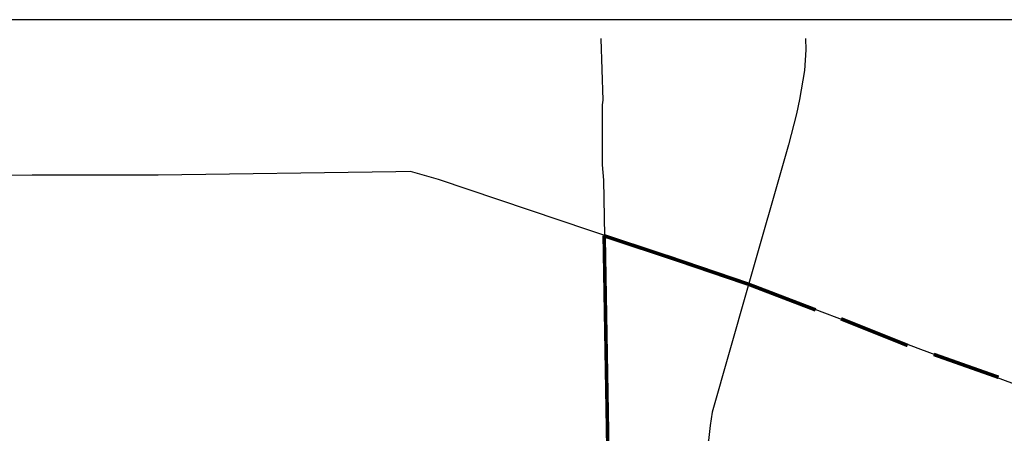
# Model space of a CAD drawing. Extents: x 195000 to 325707, y 779122 to 842722.
# Tile 15 of 21: x 222532 to 242982, y 834140 to 842722. Entities that reach past the tile are written whole.
import ezdxf

# ---------------------------------------------------------------- set-up
doc = ezdxf.new("R2010")
doc.units = 0
doc.header["$LTSCALE"] = 800
for name, color, linetype in [('BORDER', 1, 'CONTINUOUS'), ('MAJROADS', 9, 'CONTINUOUS'), ('WSHEDS', 11, 'CONTINUOUS')]:
    doc.layers.add(name, color=color, linetype=linetype)

msp = doc.modelspace()

# ---------------------------------------------------------------- linework, layer by layer
at = {"layer": 'BORDER', "color": 0}
msp.add_lwpolyline([(196174, 779122), (295174, 779122), (295174, 842722), (196174, 842722)], close=True, dxfattribs=at)
at = {"layer": 'MAJROADS', "color": 0}
for points in [[(234600, 842330), (234600, 842325), (234641, 841051), (234632, 840959), (234631, 839710), (234654, 839392), (234679, 838235), (234668, 837867), (234684, 836593), (234710, 834447), (234765, 831690), (234837, 829119)], [(238850, 842330), (238857, 842095), (238834, 841671), (238726, 841069), (238667, 840770), (238497, 840128), (237633, 837105), (236917, 834578), (236872, 834299), (236839, 833989), (236769, 833780), (236687, 833337), (236672, 833109), (236689, 832604), (236679, 832404), (236746, 831933), (236850, 831473), (237479, 829096), (239478, 821311), (239845, 819845), (240004, 819185), (240112, 818783)], [(245084, 834470), (244800, 834598), (244524, 834667), (241248, 835881), (237513, 837291), (231228, 839408), (230651, 839571), (230341, 839565), (225405, 839493), (222791, 839495), (220177, 839481), (218911, 839441), (218911, 839441), (217219, 839445), (216196, 839402), (215258, 839401), (214839, 839395)]]:
    msp.add_lwpolyline(points, dxfattribs=at)
at = {"layer": 'WSHEDS', "color": 0, "const_width": 75}
for points in [[(230866, 817514), (232111, 819298), (234531, 822625), (234891, 823277), (234956, 823524), (234995, 823791), (234972, 825094), (234829, 829064), (234671, 838243)], [(234679, 838235), (236095, 837768), (237669, 837233), (239063, 836700)], [(239590, 836516), (240975, 835962)], [(241516, 835777), (242862, 835302)]]:
    msp.add_lwpolyline(points, dxfattribs=at)

doc.saveas('drawing.dxf')
